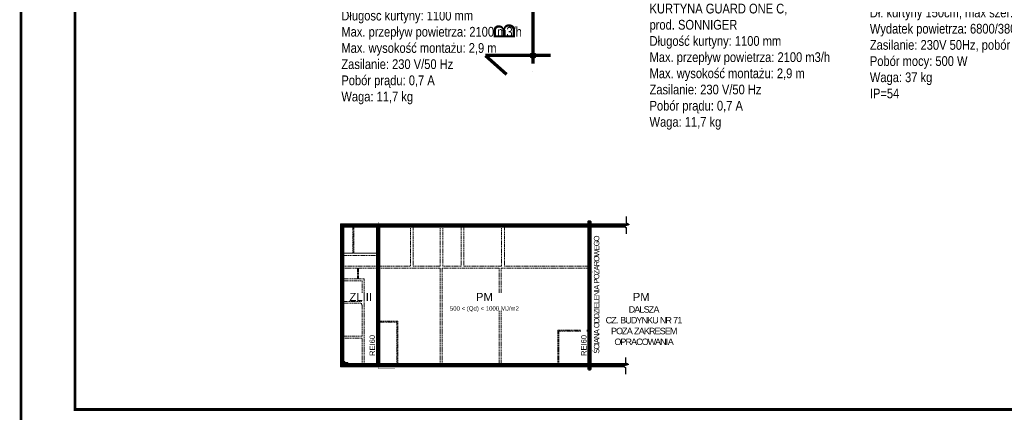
# Model space of a CAD drawing. Header units: centimetres. Extents: x -2715 to 104803, y -2927 to 32152.
# Tile 6 of 72: x 85598 to 87423, y -1348 to -620. Entities that reach past the tile are written whole.
import ezdxf

# ---------------------------------------------------------------- set-up
doc = ezdxf.new("R2010")
doc.units = ezdxf.units.CM
doc.header["$MEASUREMENT"] = 0
for name, pattern in [('ACAD_ISO04W100', [30, 24, -3, 0, -3]), ('HIDDEN', [9.525, 6.35, -3.175]), ('HIDDENX2', [19.05, 12.7, -6.35])]:
    doc.linetypes.add(name, pattern=pattern)
for name, color, linetype, lineweight in [('1_ hatch', 252, 'Continuous', 9), ('1_ projection', 252, 'HIDDENX2', 5), ('1_ view 1', 252, 'Continuous', 15), ('1_ wall STRUCT proj.', 252, 'Continuous', 50), ('3_ PPOŻ  opisy', 252, 'Continuous', 18), ('przekroj projektowany', 10, 'ACAD_ISO04W100', 70)]:
    doc.layers.add(name, color=color, linetype=linetype, lineweight=lineweight)
doc.layers.add('_IS_sanitarne.opis', color=105, linetype='Continuous')
doc.layers.add('DIM', color=7, linetype='Continuous')
doc.styles.add('opis100', font='ARIALN.TTF', dxfattribs={"height": 18})
doc.styles.get("Standard").update_dxf_attribs({"font": 'ARIALN.TTF'})
doc.styles.add('TXT_D', font='arial.ttf')

# ---------------------------------------------------------------- blocks, each defined once
blk = doc.blocks.new('GRFHGFJNHGJMKH')
at = {"layer": 'DIM'}
blk.add_circle((0, -1966.2), 5, dxfattribs=at)
blk.add_circle((0, -1966.2), 5, dxfattribs=at)
at = {"layer": 'przekroj projektowany', "ltscale": 5}
blk.add_line((0, -1710.5), (0, -2000.2), dxfattribs=at)
blk.add_lwpolyline([(32.2, -1966.2), (-87.8, -1966.2), (-49.4, -2000.6)], dxfattribs=at)
at = {"layer": 'przekroj projektowany', "color": 7, "ltscale": 5, "insert": (-73.2, -1936.4), "char_height": 40, "width": 94.44, "attachment_point": 1, "rotation": 90, "style": 'opis100'}
blk.add_mtext('B', dxfattribs=at)
blk = doc.blocks.new('gfdhgfhgfh')
at = {"layer": '1_ hatch'}
h = blk.add_hatch(dxfattribs=at)
h.set_pattern_fill('ANSI31', color=256, scale=10)
h.set_pattern_definition([(45, (-431355.607, 12231.814), (-0.8838834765, 0.8838834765), [])])
h.paths.add_polyline_path([(2943, -1726), (2968, -1726), (2968, 0), (2968, 30), (2943, 30), (2943, -1726)], is_closed=False)
h = blk.add_hatch(dxfattribs=at)
h.set_pattern_fill('ANSI31', color=256, scale=10)
h.set_pattern_definition([(45, (-345755.4368, 10788.6668), (-0.8838834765, 0.8838834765), [])])
h.paths.add_polyline_path([(2943, -1656), (470, -1656), (470, -40), (2943, -40), (2943, 0), (0, 0), (0, -1696), (2943, -1696), (2943, -1656)], is_closed=False)
h.paths.add_polyline_path([(90, -1644), (55, -1644), (55, -1634), (40, -1634), (40, -501), (36, -501), (36, -375), (40, -375), (40, -40), (428, -40), (428, -1656), (90, -1656), (90, -1644)], is_closed=False, flags=16)
h = blk.add_hatch(dxfattribs=at)
h.set_pattern_fill('ANSI31', color=256, scale=10)
h.set_pattern_definition([(45, (-516635.7771, 13674.9611), (-0.8838834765, 0.8838834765), [])])
h.paths.add_polyline_path([(3381, -40), (2968, -40), (2968, 0), (3414, 0), (3427, -7), (3363, -28)])
h = blk.add_hatch(dxfattribs=at)
h.set_pattern_fill('ANSI31', color=256, scale=10)
h.set_pattern_definition([(45, (-259835.2666, 9345.5197), (-0.8838834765, 0.8838834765), [])])
h.paths.add_polyline_path([(2968, -1656), (2968, -1696), (3369, -1696), (3355, -1686), (3419, -1666), (3402, -1656)])
at = {"layer": '1_ projection', "color": 251}
for points in [[(40, -345), (428, -345), (428, -40), (40, -40)], [(150, -345), (40, -345), (40, -40), (150, -40)], [(470, -501), (832, -501), (832, -40), (470, -40)], [(865, -501), (1184, -501), (1184, -40), (865, -40)], [(1434, -501), (1217, -501), (1217, -40), (1434, -40)], [(1467, -501), (1914, -501), (1914, -40), (1467, -40)]]:
    blk.add_lwpolyline(points, close=True, dxfattribs=at)
for points in [[(428, -345), (162, -345), (162, -40), (428, -40), (428, -345)], [(2943, -40), (1947, -40), (1947, -501), (2943, -501)], [(2968, -501), (2968, -40)], [(36, -501), (36, -375), (428, -375), (428, -501), (36, -501)], [(36, -501), (36, -375), (428, -375), (428, -501), (36, -501)], [(202, -650), (202, -525), (40, -525), (40, -650), (202, -650)], [(428, -1656), (283, -1656), (283, -650), (214, -650), (214, -525), (428, -525), (428, -1656)], [(470, -525), (470, -1154), (682, -1154), (682, -1656), (1183, -1656), (1183, -525), (470, -525)], [(1207, -1656), (1207, -525), (1884, -525), (1884, -1656), (1207, -1656)], [(1908, -525), (1908, -1656), (2582, -1656), (2582, -1261), (2943, -1261), (2943, -525), (1908, -525)], [(258, -903), (250, -903), (250, -919), (40, -919), (40, -675), (258, -675), (258, -903)], [(258, -1333), (40, -1333), (40, -941), (250, -941), (250, -958), (258, -958), (258, -1333)], [(470, -1656), (670, -1656), (670, -1166), (470, -1166), (470, -1656)], [(2594, -1656), (2594, -1273), (2943, -1273), (2943, -1656), (2594, -1656)], [(40, -1357), (40, -1634), (55, -1634), (55, -1644), (90, -1644), (90, -1656), (259, -1656), (259, -1357), (40, -1357)]]:
    blk.add_lwpolyline(points, dxfattribs=at)
at = {"layer": '1_ view 1'}
for points in [[(3414, 0), (2968, 0), (2968, 30), (2943, 30), (2943, 0), (40, 0)], [(3393, -117), (3393, -49), (3363, -28), (3427, -7), (3393, 12), (3393, 90)], [(3394, -117), (3394, -48), (3366, -28), (3429, -8), (3394, 13), (3394, 90)], [(2943, -1696), (0, -1696), (0, 0), (2943, 0)], [(428, -40), (40, -40), (40, -1634), (55, -1634), (55, -1644), (90, -1644), (90, -1656), (428, -1656), (428, -40)], [(470, -40), (470, -1656), (2943, -1656), (2943, -40), (470, -40)], [(3381, -40), (2968, -40), (2968, 0), (3414, 0), (3427, -7), (3363, -28), (3381, -40)], [(3381, -40), (2968, -40)], [(3385, -1783), (3385, -1707), (3355, -1686), (3419, -1666), (3385, -1646), (3385, -1586)], [(3386, -1783), (3386, -1707), (3358, -1686), (3421, -1666), (3386, -1646), (3386, -1586)], [(40, -1696), (40, -1696), (2943, -1696), (2943, -1726), (2968, -1726), (2968, -1696), (3369, -1696)], [(2968, -1656), (3353, -1656), (3402, -1656)], [(2968, -1656), (2968, -1696), (3369, -1696), (3355, -1686), (3419, -1666), (3402, -1656), (2968, -1656)]]:
    blk.add_lwpolyline(points, dxfattribs=at)
at = {"layer": '1_ wall STRUCT proj.'}
blk.add_lwpolyline([(2943, -1726), (2943, 30), (2968, 30), (2968, -1726), (2943, -1726)], dxfattribs=at)
at = {"layer": '3_ PPOŻ  opisy', "linetype": 'HIDDEN', "ltscale": 2.5, "const_width": 2.5}
for points in [[(448, 23), (448, -1715)], [(448, 23), (648, 23)], [(2955, 30), (2955, -1726)], [(448, -1715), (648, -1715)]]:
    blk.add_lwpolyline(points, dxfattribs=at)

msp = doc.modelspace()

# ---------------------------------------------------------------- linework, layer by layer
at = {"lineweight": 50, "const_width": 5}
msp.add_lwpolyline([(85600.17, -1443.15), (85600.17, 1526.85), (89800.17, 1526.85), (89800.17, -1443.15), (85600.17, -1443.15)], dxfattribs=at)
at = {"lineweight": 50}
msp.add_lwpolyline([(85700.17, -1343.15, 5, 5, 0), (85700.17, 1426.85, 5, 5, 0), (89700.17, 1426.85, 5, 5, 0), (89700.17, -1343.15, 5, 5, 0)], format="xyseb", close=True, dxfattribs=at)

# ---------------------------------------------------------------- block references
at = {"layer": '1_ view 1'}
msp.add_blockref('GRFHGFJNHGJMKH', (86549.24, 1279.19), dxfattribs=at)
at = {"layer": '1_ view 1', "xscale": 0.15625, "yscale": 0.15625, "zscale": 0.15625}
msp.add_blockref('gfdhgfhgfh', (86192.1, -999.13), dxfattribs=at)

# ---------------------------------------------------------------- texts
at = {"layer": '_IS_sanitarne.opis', "char_height": 18, "attachment_point": 1}
for s, insert, width in [('\\pxt4;\\fArial Narrow|b0|i0|c238;KURTYNA GUARD ONE C,\\Pprod. SONNIGER\\P\\pt;Długość kurtyny: 1100 mm\\PMax. przepływ powietrza: 2100 m3/h\\PMax. wysokość montażu: 2,9 m\\PZasilanie: 230 V/50 Hz\\PPobór prądu: 0,7 A\\PWaga: 11,7 kg', (86194.01, -543.88), 541.2319), ('\\pxt4;\\fArial Narrow|b0|i0|c186;2 x KURTYNA PRZEMYSŁOWA GP150C, prod. SONNIGER - montaż pionowy\\P\\pt;Dł. kurtyny 150cm, max szer. bramy: 7,5 m\\PWydatek powietrza: 6800/3800/2600 m³/h\\PZasilanie: 230V 50Hz, pobór prądu: 2,16 A\\PPobór mocy: 500 W\\PWaga: 37 kg\\PIP=54', (87173.7, -538.17), 433.1899), ('\\pxt4;\\fArial Narrow|b0|i0|c238;KURTYNA GUARD ONE C,\\Pprod. SONNIGER\\P\\pt;Długość kurtyny: 1100 mm\\PMax. przepływ powietrza: 2100 m3/h\\PMax. wysokość montażu: 2,9 m\\PZasilanie: 230 V/50 Hz\\PPobór prądu: 0,7 A\\PWaga: 11,7 kg', (86765.31, -590.9), 541.2319)]:
    msp.add_mtext(s, dxfattribs=dict(at, insert=insert, width=width))

# ---------------------------------------------------------------- next in the draw order: texts
at = {"layer": '3_ PPOŻ  opisy', "char_height": 10, "attachment_point": 1, "rotation": 90, "style": 'TXT_D', "bg_fill": 3, "box_fill_scale": 1, "bg_fill_color": 1, "bg_fill_transparency": 0}
for s, insert, width in [('\\pxqc;{\\T0.75;ŚCIANA ODDZIELENIA POŻAROWEG}O', (86662.13, -1241.3), 222.3035), ('\\pxqc;REI60', (86246.29, -1253.64), 58.5233), ('\\pxqc;REI60', (86638.46, -1253.64), 58.5233)]:
    msp.add_mtext(s, dxfattribs=dict(at, insert=insert, width=width))
at = {"layer": '3_ PPOŻ  opisy', "char_height": 15, "attachment_point": 1, "style": 'TXT_D', "bg_fill": 3, "box_fill_scale": 1, "bg_fill_color": 1, "bg_fill_transparency": 0}
for s, insert, width in [('\\pxqc;ZLIII', (86208.98, -1126.86), 41.7905), ('\\pxqc;PM\\P{\\H0.533333x;500 < (Qd) < 1000 MJ/m2}', (86390.17, -1126.86), 137.9765)]:
    msp.add_mtext(s, dxfattribs=dict(at, insert=insert, width=width))

# ---------------------------------------------------------------- next in the draw order: texts
at = {"insert": (86678.74, -1151.61), "char_height": 12, "width": 151.2657, "attachment_point": 1, "style": 'TXT_D'}
msp.add_mtext('\\pxqc;{\\T0.75;DALSZA \\PCZ. BUDYNKU NR 71\\PPOZA ZAKRESEM \\POPRACOWANIA}', dxfattribs=at)
at = {"layer": '3_ PPOŻ  opisy', "insert": (86680.84, -1126.86), "char_height": 15, "width": 137.9765, "attachment_point": 1, "style": 'TXT_D', "bg_fill": 3, "box_fill_scale": 1, "bg_fill_color": 1, "bg_fill_transparency": 0}
msp.add_mtext('\\pxqc;PM', dxfattribs=at)

doc.saveas('drawing.dxf')
